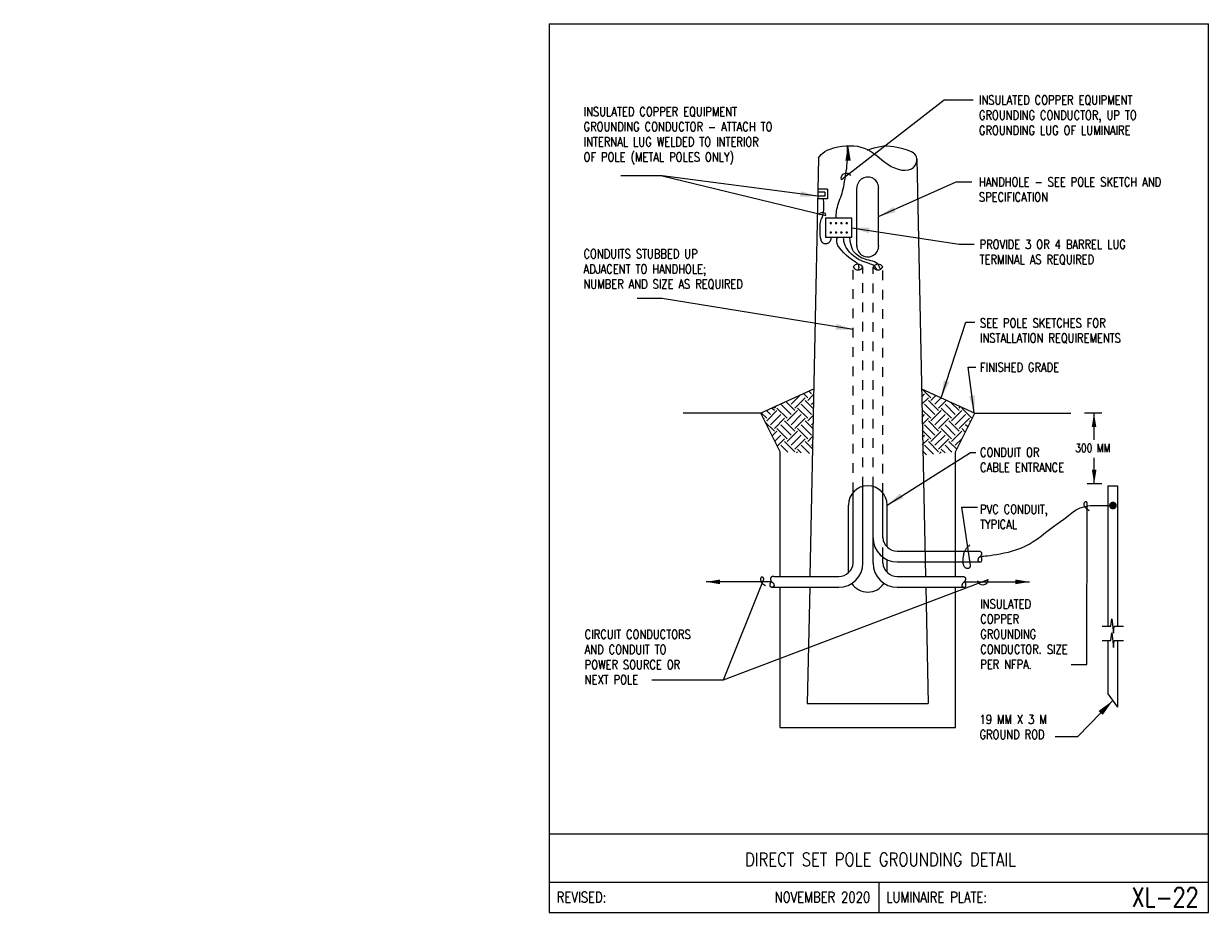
# Model space of a CAD drawing. Header units: inches. Extents: x -5.1 to 7.2, y -6.8 to 2.4.
import ezdxf
from ezdxf.enums import TextEntityAlignment as Align

# ---------------------------------------------------------------- set-up
doc = ezdxf.new("R2010")
doc.units = ezdxf.units.IN
doc.header["$MEASUREMENT"] = 0
doc.linetypes.add('HIDDEN2', pattern=[0.1875, 0.125, -0.0625])
doc.layers.get('0').update_dxf_attribs({"color": 2, "linetype": 'CONTINUOUS'})
doc.layers.add('E-DETL', color=2, linetype='CONTINUOUS')
doc.layers.add('E-DETL-TEXT', color=3, linetype='CONTINUOUS')
doc.styles.add('romans', font='ROMANS.SHX', dxfattribs={"width": 0.8})
doc.styles.get("Standard").update_dxf_attribs({"font": 'ROMANS.SHX', "width": 0.8, "height": 0.125})
doc.dimstyles.get("Standard").update_dxf_attribs({"dimtxt": 0.18, "dimasz": 0.18, "dimexe": 0.18, "dimexo": 0.0625, "dimgap": 0.09, "dimtad": 0, "dimtih": 1, "dimtoh": 1, "dimdec": 4, "dimzin": 0, "dimdsep": 46, "dimtxsty": 'Standard', "dimcen": 0.09, "dimadec": 0, "dimazin": 0, "dimtfac": 1, "dimtdec": 4, "dimtofl": 0, "dimtmove": 0, "dimatfit": 3, "dimfxl": 1, "dimtolj": 1, "dimtzin": 0, "dimarcsym": 0})

# ---------------------------------------------------------------- blocks, each defined once
blk = doc.blocks.new('*X4')
at = {"color": 0}
for p, q in [((2.337, 5.486), (2.301, 5.522)), ((2.121, 5.27), (2.005, 5.387)), ((2.072, 5.353), (2.19, 5.471)), ((2.121, 5.303), (2.254, 5.436)), ((2.287, 5.436), (2.232, 5.491)), ((2.359, 5.298), (2.254, 5.403)), ((2.287, 5.403), (2.363, 5.479)), ((2.337, 5.353), (2.361, 5.377)), ((1.757, 5.171), (1.686, 5.241)), ((1.806, 5.22), (1.755, 5.272)), ((1.757, 5.138), (1.889, 5.27)), ((1.806, 5.088), (1.939, 5.22)), ((1.856, 5.27), (1.823, 5.303)), ((1.856, 5.303), (1.885, 5.332)), ((2.022, 5.171), (1.889, 5.303)), ((2.072, 5.22), (1.939, 5.353)), ((2.022, 5.138), (2.154, 5.27)), ((2.072, 5.088), (2.204, 5.22)), ((2.287, 5.171), (2.154, 5.303)), ((2.337, 5.22), (2.204, 5.353)), ((2.287, 5.138), (2.357, 5.207)), ((1.716, 5.164), (1.724, 5.171)), ((1.856, 5.005), (1.735, 5.126)), ((1.856, 5.038), (1.989, 5.171)), ((2.072, 4.955), (1.939, 5.088)), ((2.121, 5.005), (1.989, 5.138)), ((2.121, 5.038), (2.254, 5.171)), ((2.337, 4.955), (2.204, 5.088)), ((2.353, 5.039), (2.254, 5.138)), ((2.337, 5.088), (2.354, 5.105)), ((1.827, 4.943), (1.889, 5.005)), ((1.86, 4.876), (1.939, 4.955)), ((2.022, 4.906), (1.889, 5.038)), ((1.893, 4.81), (1.989, 4.906)), ((2.022, 4.872), (2.154, 5.005)), ((2.072, 4.823), (2.204, 4.955)), ((2.121, 4.773), (2.254, 4.906)), ((2.287, 4.906), (2.154, 5.038)), ((2.287, 4.872), (2.35, 4.935)), ((2.029, 4.733), (1.939, 4.823)), ((2.121, 4.74), (1.989, 4.872)), ((2.204, 4.723), (2.154, 4.773)), ((2.309, 4.718), (2.204, 4.823)), ((2.346, 4.78), (2.254, 4.872)), ((2.337, 4.823), (2.348, 4.834)), ((2.141, 4.727), (2.154, 4.74))]:
    blk.add_line(p, q, dxfattribs=at)
blk = doc.blocks.new('*X5')
at = {"color": 0}
for p, q in [((3.878, 5.436), (3.766, 5.548)), ((3.76, 5.45), (3.795, 5.486)), ((3.761, 5.352), (3.845, 5.436)), ((3.977, 5.27), (3.845, 5.403)), ((3.878, 5.403), (3.942, 5.467)), ((3.928, 5.353), (4.011, 5.436)), ((3.977, 5.303), (4.079, 5.405)), ((4.243, 5.27), (4.132, 5.38)), ((3.878, 5.171), (3.761, 5.287)), ((3.763, 5.188), (3.795, 5.22)), ((3.928, 5.22), (3.795, 5.353)), ((3.878, 5.138), (4.011, 5.27)), ((3.928, 5.088), (4.06, 5.22)), ((4.143, 5.171), (4.011, 5.303)), ((4.193, 5.22), (4.06, 5.353)), ((4.143, 5.138), (4.276, 5.27)), ((4.193, 5.088), (4.326, 5.22)), ((4.243, 5.303), (4.261, 5.322)), ((4.408, 5.171), (4.276, 5.303)), ((4.443, 5.235), (4.438, 5.241)), ((3.764, 5.09), (3.845, 5.171)), ((3.928, 4.955), (3.795, 5.088)), ((3.977, 5.005), (3.845, 5.138)), ((3.977, 5.038), (4.11, 5.171)), ((4.193, 4.955), (4.06, 5.088)), ((4.243, 5.005), (4.11, 5.138)), ((4.243, 5.038), (4.375, 5.171)), ((4.355, 5.059), (4.326, 5.088)), ((4.388, 5.125), (4.375, 5.138)), ((3.878, 4.906), (3.765, 5.019)), ((3.766, 4.926), (3.795, 4.955)), ((3.767, 4.827), (3.845, 4.906)), ((3.878, 4.872), (4.011, 5.005)), ((3.928, 4.823), (4.06, 4.955)), ((3.977, 4.773), (4.11, 4.906)), ((4.143, 4.906), (4.011, 5.038)), ((4.143, 4.872), (4.276, 5.005)), ((4.193, 4.823), (4.28, 4.91)), ((4.322, 4.992), (4.276, 5.038)), ((3.82, 4.698), (3.768, 4.751)), ((3.91, 4.708), (3.795, 4.823)), ((3.977, 4.74), (3.845, 4.872)), ((4.06, 4.724), (4.011, 4.773)), ((4.15, 4.733), (4.06, 4.823)), ((4.211, 4.771), (4.11, 4.872)), ((3.987, 4.716), (4.011, 4.74))]:
    blk.add_line(p, q, dxfattribs=at)

msp = doc.modelspace()

# ---------------------------------------------------------------- linework, layer by layer
at = {"layer": 'E-DETL'}
for p, q in [((0.363, 2.378), (0.363, -6.81)), ((0.363, 2.378), (7.173, 2.378)), ((7.173, -6.81), (7.173, 2.378)), ((3.445, 1.115), (3.47, 0.965)), ((3.445, 1.115), (3.445, 1.09)), ((3.146, 0.991), (3.056, -3.337)), ((3.445, 1.09), (3.445, 1.09)), ((4.162, 0.98), (4.251, -3.337)), ((3.212, 0.637), (3.139, 0.637)), ((3.238, 0.667), (3.14, 0.667)), ((3.212, 0.637), (3.212, 0.594)), ((3.238, 0.667), (3.238, 0.567)), ((3.541, 0.079), (3.541, 0.679)), ((3.766, 0.083), (3.766, 0.682)), ((3.212, 0.594), (3.138, 0.594)), ((3.238, 0.567), (3.138, 0.567)), ((3.217, 0.367), (3.217, 0.167)), ((3.491, 0.367), (3.217, 0.367)), ((3.491, 0.167), (3.491, 0.367)), ((3.491, 0.167), (3.217, 0.167)), ((3.1, -1.397), (2.548, -1.649)), ((4.208, -1.397), (4.76, -1.649)), ((2.548, -1.649), (1.748, -1.649)), ((2.748, -2.049), (2.548, -1.649)), ((4.56, -2.049), (4.76, -1.649)), ((4.76, -1.649), (5.752, -1.649)), ((2.748, -3.337), (2.748, -2.049)), ((4.56, -3.337), (4.56, -2.049)), ((3.604, -3.199), (3.604, -2.406)), ((3.709, -3.199), (3.709, -2.407)), ((6.136, -2.401), (6.136, -3.851)), ((6.136, -2.401), (6.236, -2.401)), ((6.236, -2.401), (6.236, -3.851)), ((3.504, -3.198), (3.504, -2.467)), ((3.809, -2.935), (3.809, -2.474)), ((3.454, -3.299), (3.454, -2.599)), ((3.854, -3.032), (3.854, -2.599)), ((3.809, -3.198), (3.809, -3.137)), ((3.854, -3.294), (3.854, -3.163)), ((3.959, -3.075), (4.796, -3.075)), ((3.959, -3.187), (4.815, -3.187)), ((2.659, -3.393), (1.984, -3.393)), ((2.682, -3.337), (3.354, -3.337)), ((3.959, -3.337), (4.631, -3.337)), ((4.648, -3.393), (5.324, -3.393)), ((2.658, -3.449), (3.354, -3.449)), ((2.748, -4.899), (2.748, -3.449)), ((3.054, -3.449), (3.029, -4.649)), ((3.959, -3.449), (4.655, -3.449)), ((4.254, -3.449), (4.279, -4.649)), ((4.56, -4.899), (4.56, -3.449)), ((6.077, -3.851), (6.165, -3.851)), ((6.201, -3.851), (6.298, -3.851)), ((6.077, -3.998), (6.165, -3.998)), ((6.136, -3.998), (6.136, -4.551)), ((6.201, -3.998), (6.298, -3.998)), ((6.236, -3.998), (6.236, -4.688)), ((3.029, -4.649), (4.279, -4.649)), ((6.136, -4.551), (6.236, -4.688)), ((2.748, -4.899), (4.56, -4.899)), ((0.363, -5.997), (7.173, -5.997)), ((0.363, -6.497), (7.173, -6.497)), ((3.768, -6.497), (3.768, -6.81)), ((0.363, -6.81), (7.173, -6.81))]:
    msp.add_line(p, q, dxfattribs=at)
at = {"layer": 'E-DETL', "linetype": 'HIDDEN2', "ltscale": 0.5}
for p, q in [((3.504, -2.467), (3.504, -0.137)), ((3.604, -2.406), (3.604, -0.138)), ((3.709, -2.407), (3.709, -0.138)), ((3.809, -2.474), (3.809, -0.137)), ((3.809, -3.137), (3.809, -2.935))]:
    msp.add_line(p, q, dxfattribs=at)
at = {"layer": 'E-DETL'}
for points in [[(3.146, 0.991), (3.158, 1.008), (3.172, 1.024), (3.188, 1.04), (3.209, 1.055), (3.235, 1.069), (3.267, 1.082), (3.305, 1.093), (3.346, 1.103), (3.388, 1.11), (3.431, 1.114), (3.472, 1.116), (3.511, 1.115), (3.548, 1.11), (3.584, 1.102), (3.618, 1.091), (3.65, 1.077), (3.682, 1.06), (3.712, 1.04), (3.742, 1.019), (3.771, 0.996), (3.801, 0.971), (3.831, 0.947), (3.863, 0.924), (3.896, 0.903), (3.931, 0.886), (3.968, 0.873), (4.006, 0.865), (4.042, 0.863), (4.076, 0.866), (4.105, 0.876), (4.128, 0.891), (4.145, 0.912), (4.155, 0.935), (4.161, 0.958), (4.162, 0.981), (4.158, 1), (4.15, 1.016), (4.139, 1.03), (4.124, 1.042), (4.107, 1.052), (4.088, 1.061), (4.066, 1.07), (4.042, 1.078), (4.016, 1.085), (3.987, 1.092), (3.955, 1.099), (3.922, 1.105), (3.888, 1.109), (3.853, 1.111), (3.818, 1.11), (3.784, 1.106), (3.75, 1.099), (3.716, 1.09), (3.683, 1.08), (3.649, 1.068)], [(3.328, 0.367), (3.328, 0.386), (3.329, 0.404), (3.33, 0.423), (3.332, 0.442), (3.336, 0.461), (3.341, 0.481), (3.346, 0.502), (3.353, 0.523), (3.36, 0.543), (3.367, 0.564), (3.375, 0.584), (3.381, 0.604), (3.388, 0.624), (3.394, 0.646), (3.4, 0.669), (3.405, 0.694), (3.41, 0.721), (3.415, 0.748), (3.42, 0.776), (3.424, 0.803), (3.428, 0.829), (3.432, 0.856), (3.436, 0.882), (3.439, 0.91), (3.442, 0.939), (3.444, 0.971), (3.445, 1.006), (3.445, 1.041), (3.445, 1.078), (3.445, 1.115)], [(3.272, 0.164), (3.272, 0.159), (3.271, 0.153), (3.271, 0.148), (3.27, 0.143), (3.269, 0.138), (3.267, 0.134), (3.265, 0.129), (3.262, 0.125), (3.259, 0.121), (3.255, 0.117), (3.251, 0.113), (3.246, 0.109), (3.24, 0.106), (3.234, 0.104), (3.227, 0.102), (3.22, 0.101), (3.212, 0.101), (3.204, 0.103), (3.196, 0.106), (3.189, 0.111), (3.183, 0.117), (3.178, 0.125), (3.174, 0.134), (3.171, 0.144), (3.168, 0.154), (3.166, 0.164), (3.165, 0.175), (3.163, 0.188), (3.162, 0.202), (3.162, 0.219), (3.161, 0.239), (3.161, 0.26), (3.161, 0.282), (3.163, 0.303), (3.165, 0.322), (3.169, 0.339), (3.174, 0.353), (3.18, 0.366), (3.185, 0.379), (3.19, 0.394), (3.194, 0.411), (3.197, 0.43), (3.199, 0.449), (3.2, 0.469), (3.201, 0.488), (3.201, 0.506), (3.2, 0.522), (3.199, 0.538), (3.198, 0.553), (3.196, 0.567)], [(3.272, 0.164), (3.272, 0.165), (3.272, 0.165), (3.272, 0.166), (3.272, 0.167), (3.272, 0.167)], [(3.562, -0.167), (3.563, -0.155), (3.564, -0.143), (3.563, -0.131), (3.56, -0.119), (3.552, -0.108), (3.54, -0.097), (3.524, -0.085), (3.505, -0.073), (3.482, -0.057), (3.458, -0.038), (3.432, -0.016), (3.406, 0.01), (3.382, 0.036), (3.362, 0.062), (3.346, 0.086), (3.337, 0.106), (3.333, 0.124), (3.333, 0.138), (3.336, 0.152), (3.34, 0.164)], [(3.748, -0.167), (3.744, -0.158), (3.739, -0.149), (3.734, -0.14), (3.727, -0.132), (3.719, -0.125), (3.709, -0.119), (3.697, -0.113), (3.683, -0.108), (3.667, -0.102), (3.649, -0.096), (3.628, -0.089), (3.606, -0.081), (3.582, -0.071), (3.558, -0.059), (3.533, -0.044), (3.509, -0.025), (3.486, -0.005), (3.465, 0.017), (3.447, 0.04), (3.432, 0.063), (3.421, 0.085), (3.414, 0.106), (3.408, 0.126), (3.405, 0.146), (3.402, 0.166)], [(3.786, -0.161), (3.78, -0.146), (3.773, -0.131), (3.765, -0.117), (3.755, -0.104), (3.742, -0.093), (3.725, -0.085), (3.706, -0.078), (3.686, -0.073), (3.665, -0.068), (3.645, -0.063), (3.626, -0.058), (3.609, -0.051), (3.592, -0.045), (3.577, -0.037), (3.562, -0.027), (3.547, -0.017), (3.533, -0.005), (3.519, 0.008), (3.507, 0.024), (3.497, 0.043), (3.489, 0.064), (3.482, 0.087), (3.477, 0.112), (3.473, 0.138), (3.469, 0.164)], [(4.82, -3.13), (4.834, -3.128), (4.851, -3.127), (4.869, -3.125), (4.891, -3.123), (4.917, -3.119), (4.948, -3.115), (4.984, -3.109), (5.023, -3.103), (5.065, -3.094), (5.107, -3.085), (5.15, -3.073), (5.193, -3.06), (5.236, -3.044), (5.279, -3.025), (5.321, -3.003), (5.364, -2.976), (5.406, -2.947), (5.448, -2.916), (5.489, -2.884), (5.531, -2.852), (5.572, -2.822), (5.611, -2.794), (5.647, -2.768), (5.68, -2.745), (5.707, -2.724), (5.729, -2.707), (5.746, -2.692), (5.761, -2.68), (5.775, -2.668), (5.79, -2.658), (5.808, -2.647), (5.828, -2.637), (5.85, -2.627), (5.875, -2.619), (5.901, -2.613), (5.928, -2.608), (5.957, -2.605), (5.986, -2.603), (6.014, -2.602), (6.043, -2.602), (6.07, -2.602), (6.097, -2.602), (6.124, -2.602), (6.15, -2.602), (6.176, -2.602)], [(4.796, -3.075), (4.801, -3.075), (4.805, -3.076), (4.809, -3.076), (4.812, -3.077), (4.815, -3.077), (4.817, -3.078), (4.818, -3.079), (4.819, -3.079), (4.82, -3.08), (4.821, -3.081), (4.822, -3.082), (4.823, -3.084), (4.825, -3.085), (4.826, -3.087), (4.827, -3.089), (4.828, -3.091), (4.828, -3.093), (4.829, -3.095), (4.829, -3.097), (4.829, -3.1), (4.83, -3.102), (4.83, -3.105), (4.829, -3.108), (4.829, -3.111), (4.827, -3.114), (4.825, -3.118), (4.822, -3.123), (4.818, -3.127), (4.815, -3.131), (4.811, -3.134), (4.808, -3.137), (4.805, -3.139), (4.803, -3.142), (4.801, -3.144), (4.799, -3.146), (4.797, -3.149), (4.796, -3.152), (4.794, -3.156), (4.793, -3.159), (4.793, -3.162), (4.792, -3.166), (4.792, -3.169), (4.792, -3.171), (4.793, -3.174), (4.794, -3.177), (4.795, -3.179), (4.797, -3.181), (4.799, -3.182), (4.801, -3.184), (4.804, -3.185), (4.806, -3.186), (4.808, -3.186), (4.811, -3.187), (4.813, -3.187), (4.815, -3.187), (4.817, -3.187), (4.819, -3.187), (4.821, -3.187), (4.823, -3.186), (4.824, -3.186), (4.826, -3.185), (4.827, -3.183), (4.828, -3.182), (4.829, -3.18), (4.83, -3.178), (4.831, -3.175), (4.832, -3.172), (4.832, -3.169), (4.833, -3.165), (4.833, -3.162), (4.834, -3.159), (4.834, -3.156), (4.833, -3.154), (4.833, -3.151), (4.832, -3.149), (4.831, -3.146), (4.83, -3.144), (4.829, -3.141), (4.827, -3.139), (4.826, -3.137), (4.824, -3.135), (4.823, -3.133), (4.821, -3.132), (4.82, -3.13), (4.819, -3.129)], [(2.682, -3.337), (2.677, -3.338), (2.673, -3.338), (2.669, -3.339), (2.666, -3.339), (2.663, -3.34), (2.661, -3.34), (2.66, -3.341), (2.659, -3.342), (2.658, -3.343), (2.657, -3.344), (2.656, -3.345), (2.655, -3.346), (2.653, -3.348), (2.652, -3.35), (2.651, -3.351), (2.65, -3.353), (2.65, -3.355), (2.649, -3.357), (2.649, -3.36), (2.649, -3.362), (2.648, -3.365), (2.648, -3.367), (2.649, -3.37), (2.649, -3.373), (2.651, -3.377), (2.653, -3.381), (2.656, -3.385), (2.66, -3.389), (2.663, -3.393), (2.667, -3.396), (2.67, -3.399), (2.673, -3.402), (2.675, -3.404), (2.677, -3.406), (2.679, -3.409), (2.681, -3.412), (2.682, -3.415), (2.684, -3.418), (2.685, -3.422), (2.685, -3.425), (2.686, -3.428), (2.686, -3.431), (2.686, -3.434), (2.685, -3.437), (2.684, -3.439), (2.683, -3.441), (2.681, -3.443), (2.679, -3.445), (2.677, -3.446), (2.674, -3.447), (2.672, -3.448), (2.67, -3.449), (2.667, -3.449), (2.665, -3.449), (2.663, -3.449), (2.661, -3.449), (2.659, -3.449), (2.657, -3.449), (2.655, -3.449), (2.654, -3.448), (2.652, -3.447), (2.651, -3.446), (2.65, -3.444), (2.649, -3.442), (2.648, -3.44), (2.647, -3.437), (2.646, -3.434), (2.646, -3.431), (2.645, -3.428), (2.645, -3.425), (2.644, -3.422), (2.644, -3.419), (2.645, -3.416), (2.645, -3.414), (2.646, -3.411), (2.647, -3.409), (2.648, -3.406), (2.649, -3.404), (2.651, -3.402), (2.652, -3.399), (2.654, -3.398), (2.655, -3.396), (2.657, -3.394), (2.658, -3.392), (2.659, -3.391)], [(4.631, -3.337), (4.635, -3.338), (4.64, -3.338), (4.643, -3.339), (4.647, -3.339), (4.65, -3.34), (4.652, -3.34), (4.653, -3.341), (4.654, -3.342), (4.655, -3.343), (4.656, -3.344), (4.657, -3.345), (4.658, -3.346), (4.66, -3.348), (4.661, -3.35), (4.662, -3.351), (4.663, -3.353), (4.663, -3.355), (4.664, -3.357), (4.664, -3.36), (4.664, -3.362), (4.665, -3.365), (4.665, -3.367), (4.664, -3.37), (4.663, -3.373), (4.662, -3.377), (4.66, -3.381), (4.657, -3.385), (4.653, -3.389), (4.65, -3.393), (4.646, -3.396), (4.643, -3.399), (4.64, -3.402), (4.638, -3.404), (4.635, -3.406), (4.634, -3.409), (4.632, -3.412), (4.63, -3.415), (4.629, -3.418), (4.628, -3.422), (4.628, -3.425), (4.627, -3.428), (4.627, -3.431), (4.627, -3.434), (4.628, -3.437), (4.629, -3.439), (4.63, -3.441), (4.632, -3.443), (4.634, -3.445), (4.636, -3.446), (4.638, -3.447), (4.641, -3.448), (4.643, -3.449), (4.645, -3.449), (4.648, -3.449), (4.65, -3.449), (4.652, -3.449), (4.654, -3.449), (4.656, -3.449), (4.658, -3.449), (4.659, -3.448), (4.661, -3.447), (4.662, -3.446), (4.663, -3.444), (4.664, -3.442), (4.665, -3.44), (4.666, -3.437), (4.666, -3.434), (4.667, -3.431), (4.668, -3.428), (4.668, -3.425), (4.668, -3.422), (4.668, -3.419), (4.668, -3.416), (4.668, -3.414), (4.667, -3.411), (4.666, -3.409), (4.665, -3.406), (4.663, -3.404), (4.662, -3.402), (4.66, -3.399), (4.659, -3.398), (4.658, -3.396), (4.656, -3.394), (4.655, -3.392), (4.653, -3.391)], [(6.165, -3.851), (6.175, -3.775), (6.194, -3.923), (6.201, -3.851)], [(6.165, -3.998), (6.175, -3.921), (6.194, -4.07), (6.201, -3.998)]]:
    msp.add_lwpolyline(points, dxfattribs=at)
for points, const_width in [([(3.265, 0.315, 1), (3.278, 0.315, 1)], 0.0125), ([(3.32, 0.315, 1), (3.333, 0.315, 1)], 0.0125), ([(3.375, 0.315, 1), (3.388, 0.315, 1)], 0.0125), ([(3.43, 0.315, 1), (3.443, 0.315, 1)], 0.0125), ([(3.265, 0.219, 1), (3.278, 0.219, 1)], 0.0125), ([(3.32, 0.219, 1), (3.333, 0.219, 1)], 0.0125), ([(3.375, 0.219, 1), (3.388, 0.219, 1)], 0.0125), ([(3.43, 0.219, 1), (3.443, 0.219, 1)], 0.0125), ([(6.167, -2.604, 1), (6.207, -2.604, 1)], 0.04)]:
    msp.add_lwpolyline(points, format="xyb", close=True, dxfattribs=dict(at, const_width=const_width))
for centre, radius, start, end in [((3.654, 0.679), 0.113, 358.4608, 179.7448), ((3.654, 0.08), 0.113, 180.2546, 1.5386), ((3.553, -0.168), 0.0584, 30.3655, 148.0827), ((3.76, -0.168), 0.0584, 31.9172, 149.6345), ((3.554, -0.112), 0.0563, 206.5541, 331.8935), ((3.759, -0.112), 0.0563, 208.1058, 333.4454), ((3.654, -2.599), 0.2, 0, 180), ((3.959, -2.937), 0.25, 180, 269.9997), ((3.959, -2.925), 0.15, 184.0317, 269.9997), ((3.354, -3.187), 0.15, 269.9996, 355.9667), ((3.354, -3.199), 0.25, 269.9997, 359.9997), ((3.654, -3.299), 0.2, 180, 180.0387), ((3.959, -3.199), 0.25, 180, 269.9997), ((3.959, -3.187), 0.15, 184.0317, 269.9997), ((3.654, -3.299), 0.2, 213.7807, 327.0696)]:
    msp.add_arc(centre, radius, start, end, dxfattribs=at)
for points in [[(3.423, 0.962), (3.471, 0.962), (3.447, 1.106)], [(2.128, -3.417), (2.128, -3.369), (1.984, -3.393)], [(5.18, -3.369), (5.18, -3.417), (5.324, -3.393)]]:
    msp.add_solid(points, dxfattribs=at)
at = {"layer": 'E-DETL-TEXT'}
for p, q in [((4.443, 1.588), (3.382, 0.762)), ((4.744, 1.588), (4.443, 1.588)), ((1.528, 0.805), (3.22, 0.396)), ((6.074, -1.649), (5.894, -1.649)), ((5.992, -1.92), (5.992, -1.649)), ((5.993, -1.926), (5.993, -1.738)), ((5.992, -2.379), (5.992, -2.111)), ((5.993, -2.234), (5.992, -2.111)), ((6.074, -2.379), (5.921, -2.379)), ((4.621, -2.621), (4.711, -3.219)), ((4.621, -2.621), (4.787, -2.621)), ((5.919, -4.249), (5.92, -2.574)), ((2.165, -4.406), (2.58, -3.364)), ((2.165, -4.406), (4.898, -3.369)), ((5.754, -4.249), (5.919, -4.249)), ((1.422, -4.406), (2.165, -4.406))]:
    msp.add_line(p, q, dxfattribs=at)
for points in [[(3.382, 0.762), (3.379, 0.791), (3.398, 0.821), (3.423, 0.834), (3.454, 0.833), (3.477, 0.807)], [(3.22, 0.396), (3.216, 0.415), (3.2, 0.422), (3.186, 0.425), (3.162, 0.42), (3.154, 0.412), (3.147, 0.399)], [(5.92, -2.579), (5.92, -2.578), (5.92, -2.576), (5.92, -2.575), (5.919, -2.573), (5.919, -2.572), (5.918, -2.57), (5.917, -2.569), (5.916, -2.568), (5.915, -2.567), (5.913, -2.566), (5.912, -2.565), (5.91, -2.565), (5.908, -2.564), (5.907, -2.564), (5.905, -2.564), (5.903, -2.565), (5.901, -2.566), (5.899, -2.567), (5.898, -2.568), (5.896, -2.57), (5.894, -2.572), (5.892, -2.574), (5.891, -2.577), (5.889, -2.58), (5.888, -2.584), (5.888, -2.587), (5.887, -2.591), (5.888, -2.595), (5.888, -2.599), (5.889, -2.603), (5.89, -2.607), (5.891, -2.611), (5.893, -2.614), (5.894, -2.617), (5.896, -2.62), (5.898, -2.622), (5.9, -2.624), (5.902, -2.626), (5.904, -2.628), (5.906, -2.629), (5.909, -2.631), (5.911, -2.633), (5.914, -2.635), (5.917, -2.637), (5.919, -2.639), (5.922, -2.641), (5.924, -2.643), (5.927, -2.644), (5.929, -2.646), (5.931, -2.648), (5.933, -2.65), (5.935, -2.651), (5.937, -2.653), (5.939, -2.655), (5.941, -2.657)], [(4.711, -3.219), (4.711, -3.221), (4.711, -3.224), (4.711, -3.227), (4.711, -3.23), (4.711, -3.233), (4.71, -3.236), (4.71, -3.24), (4.709, -3.243), (4.708, -3.246), (4.706, -3.249), (4.703, -3.251), (4.699, -3.253), (4.695, -3.254), (4.691, -3.255), (4.686, -3.255), (4.682, -3.255), (4.677, -3.254), (4.672, -3.253), (4.668, -3.251), (4.663, -3.248), (4.659, -3.244), (4.655, -3.239), (4.651, -3.234), (4.647, -3.227), (4.645, -3.22), (4.642, -3.212), (4.641, -3.204), (4.64, -3.196), (4.639, -3.188), (4.639, -3.18), (4.639, -3.172), (4.639, -3.165), (4.639, -3.158), (4.64, -3.151), (4.641, -3.143), (4.642, -3.135), (4.643, -3.126), (4.645, -3.117), (4.646, -3.108), (4.648, -3.1), (4.651, -3.091), (4.654, -3.083), (4.657, -3.076), (4.66, -3.069), (4.663, -3.063), (4.667, -3.057), (4.671, -3.051), (4.675, -3.046), (4.679, -3.04), (4.684, -3.035), (4.689, -3.03), (4.694, -3.025), (4.7, -3.019), (4.705, -3.014), (4.711, -3.009)], [(2.58, -3.364), (2.58, -3.362), (2.579, -3.361), (2.579, -3.359), (2.578, -3.358), (2.577, -3.356), (2.576, -3.355), (2.575, -3.353), (2.574, -3.351), (2.573, -3.35), (2.572, -3.349), (2.571, -3.348), (2.57, -3.347), (2.568, -3.346), (2.567, -3.346), (2.566, -3.345), (2.564, -3.345), (2.562, -3.345), (2.56, -3.345), (2.557, -3.345), (2.555, -3.345), (2.553, -3.346), (2.551, -3.347), (2.55, -3.349), (2.549, -3.351), (2.548, -3.354), (2.547, -3.357), (2.546, -3.361), (2.546, -3.366), (2.547, -3.37), (2.547, -3.375), (2.548, -3.379), (2.549, -3.384), (2.551, -3.388), (2.552, -3.392), (2.554, -3.396), (2.556, -3.4), (2.558, -3.403), (2.56, -3.406), (2.562, -3.408), (2.564, -3.41), (2.566, -3.412), (2.569, -3.413), (2.571, -3.415), (2.573, -3.416), (2.576, -3.418), (2.578, -3.419), (2.581, -3.421), (2.584, -3.423), (2.586, -3.425), (2.588, -3.427), (2.59, -3.429), (2.592, -3.43), (2.594, -3.431), (2.595, -3.432), (2.597, -3.433)]]:
    msp.add_lwpolyline(points, dxfattribs=at)
msp.add_arc((4.842, -3.367), 0.0562, 193.5796, 357.8548, dxfattribs=at)
for points in [[(5.968, -1.793), (6.016, -1.793), (5.992, -1.649)], [(6.017, -2.234), (5.969, -2.234), (5.993, -2.378)]]:
    msp.add_solid(points, dxfattribs=at)

# ---------------------------------------------------------------- block references
at = {"layer": 'E-DETL', "xscale": 0.8, "yscale": 0.8, "zscale": 0.8}
for name in ['*X4', '*X5']:
    msp.add_blockref(name, (1.204, -5.839), dxfattribs=at)

# ---------------------------------------------------------------- texts
at = {"layer": 'E-DETL', "insert": (-5.067, 0.705), "char_height": 0.125, "attachment_point": 4}
msp.add_mtext('\\A1;  \\P ', dxfattribs=at)
at = {"layer": 'E-DETL-TEXT', "style": 'romans', "width": 0.8}
msp.add_text('300 MM', height=0.085, rotation=0, dxfattribs=at).set_placement((5.799, -2.052))
msp.add_text('DIRECT SET POLE GROUNDING DETAIL', height=0.14, dxfattribs=at).set_placement((3.785, -6.333), align=Align.CENTER)
for s, p in [('REVISED:', (0.44, -6.653)), ('LUMINAIRE PLATE:', (3.845, -6.653))]:
    msp.add_text(s, height=0.11, dxfattribs=at).set_placement(p, align=Align.MIDDLE_LEFT)
for s, height, p in [('NOVEMBER 2020', 0.11, (3.679, -6.653)), ('XL-22', 0.1969, (7.074, -6.653))]:
    msp.add_text(s, height=height, dxfattribs=at).set_placement(p, align=Align.MIDDLE_RIGHT)
at = {"layer": 'E-DETL-TEXT', "char_height": 0.09375, "attachment_point": 1, "style": 'romans'}
for s, width, heights, insert in [('INSULATED COPPER EQUIPMENT GROUNDING CONDUCTOR, UP TO GROUNDING LUG OF LUMINAIRE', 2.14337, [6.684], (4.803, 1.635)), ('INSULATED COPPER EQUIPMENT GROUNDING CONDUCTOR - ATTACH TO INTERNAL LUG WELDED TO INTERIOR OF POLE (METAL POLES ONLY)', 2.14337, [6.684], (0.718, 1.516)), ('HANDHOLE - SEE POLE SKETCH AND SPECIFICATION', 2.14337, [6.684], (4.802, 0.789)), ('PROVIDE 3 OR 4 BARREL LUG TERMINAL AS REQUIRED', 2.14337, [6.684], (4.81, 0.143)), ('CONDUITS STUBBED UP ADJACENT TO HANDHOLE; NUMBER AND SIZE AS REQUIRED', 1.78516, [6.684], (0.717, 0.045)), ('SEE POLE SKETCHES FOR INSTALLATION REQUIREMENTS', 2.14337, [6.684], (4.813, -0.669)), ('FINISHED GRADE', 2.14337, [6.684], (4.814, -1.127)), ('CONDUIT OR CABLE ENTRANCE', 0.99148, [6.684], (4.814, -2.006)), ('PVC CONDUIT,\\PTYPICAL', 0.99148, [6.684], (4.814, -2.595)), ('INSULATED COPPER GROUNDING CONDUCTOR. SIZE PER NFPA.', 0.99148, [6.684], (4.816, -3.574)), ('CIRCUIT CONDUCTORS AND CONDUIT TO POWER SOURCE OR NEXT POLE', 1.2308, [6.684], (0.729, -3.889)), ('19 MM X 3 M GROUND ROD', 0.99148, [0.299], (4.809, -4.768))]:
    msp.add_mtext_dynamic_manual_height_columns(s, width=width, gutter_width=0.469, heights=heights, dxfattribs=dict(at, insert=insert))
at = {"layer": 'E-DETL-TEXT', "insert": (-2.416, -0.138), "char_height": 0.125, "attachment_point": 4}
msp.add_mtext('\\A1;', dxfattribs=at)

# ---------------------------------------------------------------- leaders
at = {"layer": 'E-DETL-TEXT'}
for points in [[(3.138, 0.594), (1.528, 0.805), (1.104, 0.805)], [(3.766, 0.383), (4.566, 0.743), (4.728, 0.743)], [(3.491, 0.267), (4.6, 0.098), (4.753, 0.098)], [(3.504, -0.784), (1.531, -0.463), (1.271, -0.463)], [(4.413, -1.491), (4.666, -0.708), (4.76, -0.708)], [(4.754, -1.647), (4.693, -1.172), (4.769, -1.172)], [(3.854, -2.599), (4.714, -2.055), (4.772, -2.055)], [(6.186, -4.62), (5.82, -4.994), (5.59, -4.994)]]:
    msp.add_leader(points, dimstyle='Standard', override={"dimtmove": 2}, dxfattribs=at)

doc.saveas('drawing.dxf')
